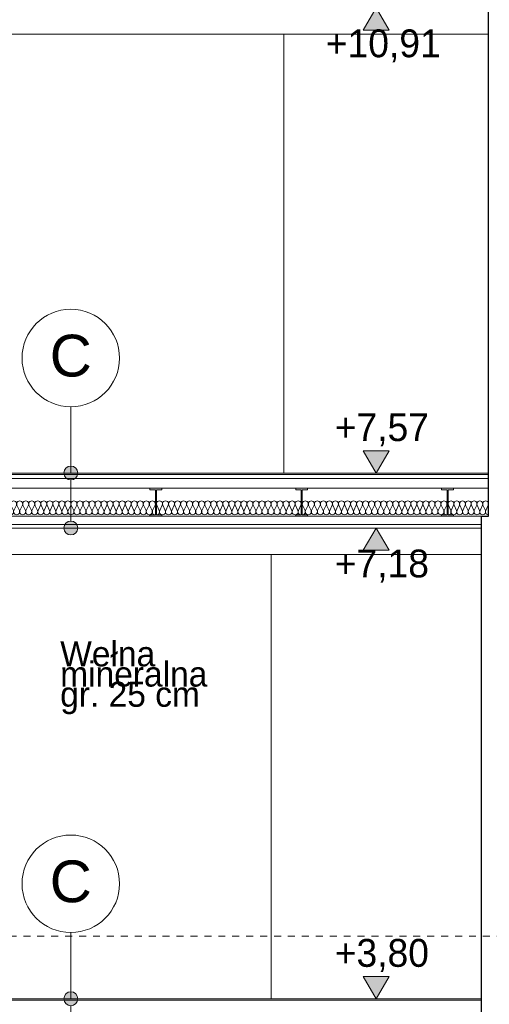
# Model space of a CAD drawing. Extents: x -396299 to -11759, y -15022 to 18278.
# Tile 92 of 205: x -190310 to -186938, y 303 to 7373. Entities that reach past the tile are written whole.
import ezdxf

# ---------------------------------------------------------------- set-up
doc = ezdxf.new("R2010")
doc.units = 0
doc.header["$MEASUREMENT"] = 0
doc.linetypes.add('Hidden Line', pattern=[100, 50, -50])
for name, color, linetype in [('Arch opisy', 7, 'Continuous'), ('Arch wymiary', 7, 'Continuous'), ('INWENT STROPY', 7, 'Continuous')]:
    doc.layers.add(name, color=color, linetype=linetype)
for name, color, linetype, lineweight in [('Arch opisy_Nr_Pióra__21', 7, 'Continuous', 13), ('Arch wymiary_Nr_Pióra__21', 7, 'Continuous', 13), ('INWENT STROPY_Nr_Pióra__21', 7, 'Continuous', 13), ('INWENT.ŚCIANY_Nr_Pióra__1', 7, 'Continuous', 25), ('INWENT.ŚCIANY_Nr_Pióra__5', 7, 'Continuous', 13)]:
    doc.layers.add(name, color=color, linetype=linetype, lineweight=lineweight)
for name, color, linetype, lineweight, true_color in [('Arch opisy_Nr_Pióra__3', 7, 'Continuous', 20, 0xff6600), ('INWENT STROPY_Nr_Pióra__2', 7, 'Continuous', 13, 0x7f7f7f), ('INWENT STROPY_Nr_Pióra__25', 7, 'Continuous', 15, 0x40a5ff), ('Inwentaryzacja Konst._Nr_Pióra__25', 7, 'Continuous', 15, 0x40a5ff)]:
    doc.layers.add(name, color=color, linetype=linetype, lineweight=lineweight, true_color=true_color)
doc.styles.add('GENERATED_STYLE_1', font='txt')
doc.styles.add('GENERATED_STYLE_3', font='txt')
doc.styles.add('GENERATED_STYLE_8', font='arial.ttf')

# ---------------------------------------------------------------- blocks, each defined once
blk = doc.blocks.new('Izolacja cieplna 14_22', base_point=(-188280.8, 3818.2))
at = {"layer": 'INWENT STROPY_Nr_Pióra__2', "linetype": 'Continuous'}
for p, q in [((-188279, 3888.4), (-188261, 3848)), ((-188257.3, 3848), (-188239.3, 3888.4)), ((-188235.7, 3888.4), (-188217.7, 3848)), ((-188214, 3848), (-188196, 3888.4)), ((-188192.4, 3888.4), (-188174.4, 3848)), ((-188170.7, 3848), (-188152.7, 3888.4)), ((-188149.1, 3888.4), (-188131.1, 3848)), ((-188127.4, 3848), (-188109.4, 3888.4)), ((-188105.8, 3888.4), (-188087.8, 3848)), ((-188084.1, 3848), (-188066.1, 3888.4)), ((-188062.5, 3888.4), (-188044.5, 3848)), ((-188040.8, 3848), (-188022.8, 3888.4)), ((-188019.2, 3888.4), (-188001.2, 3848)), ((-187997.5, 3848), (-187979.5, 3888.4)), ((-187975.9, 3888.4), (-187957.9, 3848)), ((-187954.2, 3848), (-187936.2, 3888.4)), ((-187932.6, 3888.4), (-187914.6, 3848)), ((-187910.9, 3848), (-187892.9, 3888.4)), ((-187889.3, 3888.4), (-187871.3, 3848)), ((-187867.6, 3848), (-187849.6, 3888.4)), ((-187846, 3888.4), (-187828, 3848)), ((-187824.3, 3848), (-187806.3, 3888.4)), ((-187802.7, 3888.4), (-187784.7, 3848)), ((-187781, 3848), (-187763, 3888.4)), ((-187759.4, 3888.4), (-187741.4, 3848)), ((-187737.7, 3848), (-187719.7, 3888.4)), ((-187716.1, 3888.4), (-187698.1, 3848)), ((-187694.4, 3848), (-187676.4, 3888.4)), ((-187672.8, 3888.4), (-187654.8, 3848)), ((-187651.1, 3848), (-187633.1, 3888.4)), ((-187629.5, 3888.4), (-187611.5, 3848)), ((-187607.8, 3848), (-187589.8, 3888.4)), ((-187586.2, 3888.4), (-187568.2, 3848)), ((-187564.5, 3848), (-187546.5, 3888.4)), ((-187542.9, 3888.4), (-187524.9, 3848)), ((-187521.2, 3848), (-187503.2, 3888.4)), ((-187499.6, 3888.4), (-187481.6, 3848)), ((-187477.9, 3848), (-187459.9, 3888.4)), ((-187456.3, 3888.4), (-187438.3, 3848)), ((-187434.6, 3848), (-187416.6, 3888.4)), ((-187413, 3888.4), (-187395, 3848)), ((-187391.3, 3848), (-187373.3, 3888.4)), ((-187369.7, 3888.4), (-187351.7, 3848)), ((-187348, 3848), (-187330, 3888.4)), ((-187326.4, 3888.4), (-187308.4, 3848)), ((-187304.7, 3848), (-187286.7, 3888.4)), ((-187283.1, 3888.4), (-187265.1, 3848)), ((-187261.4, 3848), (-187243.4, 3888.4))]:
    blk.add_line(p, q, dxfattribs=at)
for centre, start_param, end_param in [((-188259.1, 3896.9), 5.870392, 9.837571), ((-188215.8, 3896.9), 5.870392, 9.837571), ((-188172.5, 3896.9), 5.870392, 9.837571), ((-188129.2, 3896.9), 5.870392, 9.837571), ((-188085.9, 3896.9), 5.870392, 9.837571), ((-188042.6, 3896.9), 5.870392, 9.837571), ((-187999.3, 3896.9), 5.870392, 9.837571), ((-187956, 3896.9), 5.870392, 9.837571), ((-187912.7, 3896.9), 5.870392, 9.837571), ((-187869.4, 3896.9), 5.870392, 9.837571), ((-187826.1, 3896.9), 5.870392, 9.837571), ((-187782.8, 3896.9), 5.870392, 9.837571), ((-187739.5, 3896.9), 5.870392, 9.837571), ((-187696.2, 3896.9), 5.870392, 9.837571), ((-187652.9, 3896.9), 5.870392, 9.837571), ((-187609.6, 3896.9), 5.870392, 9.837571), ((-187566.3, 3896.9), 5.870392, 9.837571), ((-187523, 3896.9), 5.870392, 9.837571), ((-187479.7, 3896.9), 5.870392, 9.837571), ((-187436.4, 3896.9), 5.870392, 9.837571), ((-187393.1, 3896.9), 5.870392, 9.837571), ((-187349.8, 3896.9), 5.870392, 9.837571), ((-187306.5, 3896.9), 5.870392, 9.837571), ((-187263.2, 3896.9), 5.870392, 9.837571), ((-188280.8, 3839.4), 4.712389, 6.695979), ((-188237.5, 3839.4), 2.7288, 6.695979), ((-188194.2, 3839.4), 2.7288, 6.695979), ((-188150.9, 3839.4), 2.7288, 6.695979), ((-188107.6, 3839.4), 2.7288, 6.695979), ((-188064.3, 3839.4), 2.7288, 6.695979), ((-188021, 3839.4), 2.7288, 6.695979), ((-187977.7, 3839.4), 2.7288, 6.695979), ((-187934.4, 3839.4), 2.7288, 6.695979), ((-187891.1, 3839.4), 2.7288, 6.695979), ((-187847.8, 3839.4), 2.7288, 6.695979), ((-187804.5, 3839.4), 2.7288, 6.695979), ((-187761.2, 3839.4), 2.7288, 6.695979), ((-187717.9, 3839.4), 2.7288, 6.695979), ((-187674.6, 3839.4), 2.7288, 6.695979), ((-187631.3, 3839.4), 2.7288, 6.695979), ((-187588, 3839.4), 2.7288, 6.695979), ((-187544.7, 3839.4), 2.7288, 6.695979), ((-187501.4, 3839.4), 2.7288, 6.695979), ((-187458.1, 3839.4), 2.7288, 6.695979), ((-187414.8, 3839.4), 2.7288, 6.695979), ((-187371.5, 3839.4), 2.7288, 6.695979), ((-187328.2, 3839.4), 2.7288, 6.695979), ((-187284.9, 3839.4), 2.7288, 6.695979), ((-187241.6, 3839.4), 2.7288, 4.712389)]:
    blk.add_ellipse(centre, major_axis=(21.6, 0), ratio=0.982347, start_param=start_param, end_param=end_param, dxfattribs=at)
blk = doc.blocks.new('Izolacja cieplna 14_69', base_point=(-190375.2, 3818.2))
at = {"layer": 'INWENT STROPY_Nr_Pióra__2', "linetype": 'Continuous'}
for p, q in [((-190373.4, 3888.4), (-190355.4, 3848)), ((-190351.7, 3848), (-190333.7, 3888.4)), ((-190330.1, 3888.4), (-190312.1, 3848)), ((-190308.4, 3848), (-190290.4, 3888.4)), ((-190286.8, 3888.4), (-190268.8, 3848)), ((-190265.1, 3848), (-190247.1, 3888.4)), ((-190243.5, 3888.4), (-190225.5, 3848)), ((-190221.8, 3848), (-190203.8, 3888.4)), ((-190200.2, 3888.4), (-190182.2, 3848)), ((-190178.5, 3848), (-190160.5, 3888.4)), ((-190156.9, 3888.4), (-190138.9, 3848)), ((-190135.2, 3848), (-190117.2, 3888.4)), ((-190113.6, 3888.4), (-190095.6, 3848)), ((-190091.9, 3848), (-190073.9, 3888.4)), ((-190070.3, 3888.4), (-190052.3, 3848)), ((-190048.6, 3848), (-190030.6, 3888.4)), ((-190027, 3888.4), (-190009, 3848)), ((-190005.3, 3848), (-189987.3, 3888.4)), ((-189983.7, 3888.4), (-189965.7, 3848)), ((-189962, 3848), (-189944, 3888.4)), ((-189940.4, 3888.4), (-189922.4, 3848)), ((-189918.7, 3848), (-189900.7, 3888.4)), ((-189897.1, 3888.4), (-189879.1, 3848)), ((-189875.4, 3848), (-189857.4, 3888.4)), ((-189853.8, 3888.4), (-189835.8, 3848)), ((-189832.1, 3848), (-189814.1, 3888.4)), ((-189810.5, 3888.4), (-189792.5, 3848)), ((-189788.8, 3848), (-189770.8, 3888.4)), ((-189767.2, 3888.4), (-189749.2, 3848)), ((-189745.5, 3848), (-189727.5, 3888.4)), ((-189723.9, 3888.4), (-189705.9, 3848)), ((-189702.2, 3848), (-189684.2, 3888.4)), ((-189680.6, 3888.4), (-189662.6, 3848)), ((-189658.9, 3848), (-189640.9, 3888.4)), ((-189637.3, 3888.4), (-189619.3, 3848)), ((-189615.6, 3848), (-189597.6, 3888.4)), ((-189594, 3888.4), (-189576, 3848)), ((-189572.3, 3848), (-189554.3, 3888.4)), ((-189550.7, 3888.4), (-189532.7, 3848)), ((-189529, 3848), (-189511, 3888.4)), ((-189507.4, 3888.4), (-189489.4, 3848)), ((-189485.7, 3848), (-189467.7, 3888.4)), ((-189464.1, 3888.4), (-189446.1, 3848)), ((-189442.4, 3848), (-189424.4, 3888.4)), ((-189420.8, 3888.4), (-189402.8, 3848)), ((-189399.1, 3848), (-189381.1, 3888.4)), ((-189377.5, 3888.4), (-189359.5, 3848)), ((-189355.8, 3848), (-189337.8, 3888.4))]:
    blk.add_line(p, q, dxfattribs=at)
for centre, start_param, end_param in [((-190353.5, 3896.9), 5.870392, 9.837571), ((-190310.2, 3896.9), 5.870392, 9.837571), ((-190266.9, 3896.9), 5.870392, 9.837571), ((-190223.6, 3896.9), 5.870392, 9.837571), ((-190180.3, 3896.9), 5.870392, 9.837571), ((-190137, 3896.9), 5.870392, 9.837571), ((-190093.7, 3896.9), 5.870392, 9.837571), ((-190050.4, 3896.9), 5.870392, 9.837571), ((-190007.1, 3896.9), 5.870392, 9.837571), ((-189963.8, 3896.9), 5.870392, 9.837571), ((-189920.5, 3896.9), 5.870392, 9.837571), ((-189877.2, 3896.9), 5.870392, 9.837571), ((-189833.9, 3896.9), 5.870392, 9.837571), ((-189790.6, 3896.9), 5.870392, 9.837571), ((-189747.3, 3896.9), 5.870392, 9.837571), ((-189704, 3896.9), 5.870392, 9.837571), ((-189660.7, 3896.9), 5.870392, 9.837571), ((-189617.4, 3896.9), 5.870392, 9.837571), ((-189574.1, 3896.9), 5.870392, 9.837571), ((-189530.8, 3896.9), 5.870392, 9.837571), ((-189487.5, 3896.9), 5.870392, 9.837571), ((-189444.2, 3896.9), 5.870392, 9.837571), ((-189400.9, 3896.9), 5.870392, 9.837571), ((-189357.6, 3896.9), 5.870392, 9.837571), ((-190375.2, 3839.4), 4.712389, 6.695979), ((-190331.9, 3839.4), 2.7288, 6.695979), ((-190288.6, 3839.4), 2.7288, 6.695979), ((-190245.3, 3839.4), 2.7288, 6.695979), ((-190202, 3839.4), 2.7288, 6.695979), ((-190158.7, 3839.4), 2.7288, 6.695979), ((-190115.4, 3839.4), 2.7288, 6.695979), ((-190072.1, 3839.4), 2.7288, 6.695979), ((-190028.8, 3839.4), 2.7288, 6.695979), ((-189985.5, 3839.4), 2.7288, 6.695979), ((-189942.2, 3839.4), 2.7288, 6.695979), ((-189898.9, 3839.4), 2.7288, 6.695979), ((-189855.6, 3839.4), 2.7288, 6.695979), ((-189812.3, 3839.4), 2.7288, 6.695979), ((-189769, 3839.4), 2.7288, 6.695979), ((-189725.7, 3839.4), 2.7288, 6.695979), ((-189682.4, 3839.4), 2.7288, 6.695979), ((-189639.1, 3839.4), 2.7288, 6.695979), ((-189595.8, 3839.4), 2.7288, 6.695979), ((-189552.5, 3839.4), 2.7288, 6.695979), ((-189509.2, 3839.4), 2.7288, 6.695979), ((-189465.9, 3839.4), 2.7288, 6.695979), ((-189422.6, 3839.4), 2.7288, 6.695979), ((-189379.3, 3839.4), 2.7288, 6.695979), ((-189336, 3839.4), 2.7288, 4.712389)]:
    blk.add_ellipse(centre, major_axis=(21.6, 0), ratio=0.982347, start_param=start_param, end_param=end_param, dxfattribs=at)
blk = doc.blocks.new('Izolacja cieplna 14_70', base_point=(-189328, 3818.2))
at = {"layer": 'INWENT STROPY_Nr_Pióra__2', "linetype": 'Continuous'}
for p, q in [((-189326.2, 3888.4), (-189308.2, 3848)), ((-189304.5, 3848), (-189286.5, 3888.4)), ((-189282.9, 3888.4), (-189264.9, 3848)), ((-189261.2, 3848), (-189243.2, 3888.4)), ((-189239.6, 3888.4), (-189221.6, 3848)), ((-189217.9, 3848), (-189199.9, 3888.4)), ((-189196.3, 3888.4), (-189178.3, 3848)), ((-189174.6, 3848), (-189156.6, 3888.4)), ((-189153, 3888.4), (-189135, 3848)), ((-189131.3, 3848), (-189113.3, 3888.4)), ((-189109.7, 3888.4), (-189091.7, 3848)), ((-189088, 3848), (-189070, 3888.4)), ((-189066.4, 3888.4), (-189048.4, 3848)), ((-189044.7, 3848), (-189026.7, 3888.4)), ((-189023.1, 3888.4), (-189005.1, 3848)), ((-189001.4, 3848), (-188983.4, 3888.4)), ((-188979.8, 3888.4), (-188961.8, 3848)), ((-188958.1, 3848), (-188940.1, 3888.4)), ((-188936.5, 3888.4), (-188918.5, 3848)), ((-188914.8, 3848), (-188896.8, 3888.4)), ((-188893.2, 3888.4), (-188875.2, 3848)), ((-188871.5, 3848), (-188853.5, 3888.4)), ((-188849.9, 3888.4), (-188831.9, 3848)), ((-188828.2, 3848), (-188810.2, 3888.4)), ((-188806.6, 3888.4), (-188788.6, 3848)), ((-188784.9, 3848), (-188766.9, 3888.4)), ((-188763.3, 3888.4), (-188745.3, 3848)), ((-188741.6, 3848), (-188723.6, 3888.4)), ((-188720, 3888.4), (-188702, 3848)), ((-188698.3, 3848), (-188680.3, 3888.4)), ((-188676.7, 3888.4), (-188658.7, 3848)), ((-188655, 3848), (-188637, 3888.4)), ((-188633.4, 3888.4), (-188615.4, 3848)), ((-188611.7, 3848), (-188593.7, 3888.4)), ((-188590.1, 3888.4), (-188572.1, 3848)), ((-188568.4, 3848), (-188550.4, 3888.4)), ((-188546.8, 3888.4), (-188528.8, 3848)), ((-188525.1, 3848), (-188507.1, 3888.4)), ((-188503.5, 3888.4), (-188485.5, 3848)), ((-188481.8, 3848), (-188463.8, 3888.4)), ((-188460.2, 3888.4), (-188442.2, 3848)), ((-188438.5, 3848), (-188420.5, 3888.4)), ((-188416.9, 3888.4), (-188398.9, 3848)), ((-188395.2, 3848), (-188377.2, 3888.4)), ((-188373.6, 3888.4), (-188355.6, 3848)), ((-188351.9, 3848), (-188333.9, 3888.4)), ((-188330.3, 3888.4), (-188312.3, 3848)), ((-188308.6, 3848), (-188290.6, 3888.4))]:
    blk.add_line(p, q, dxfattribs=at)
for centre, start_param, end_param in [((-189306.3, 3896.9), 5.870392, 9.837571), ((-189263, 3896.9), 5.870392, 9.837571), ((-189219.7, 3896.9), 5.870392, 9.837571), ((-189176.4, 3896.9), 5.870392, 9.837571), ((-189133.1, 3896.9), 5.870392, 9.837571), ((-189089.8, 3896.9), 5.870392, 9.837571), ((-189046.5, 3896.9), 5.870392, 9.837571), ((-189003.2, 3896.9), 5.870392, 9.837571), ((-188959.9, 3896.9), 5.870392, 9.837571), ((-188916.6, 3896.9), 5.870392, 9.837571), ((-188873.3, 3896.9), 5.870392, 9.837571), ((-188830, 3896.9), 5.870392, 9.837571), ((-188786.7, 3896.9), 5.870392, 9.837571), ((-188743.4, 3896.9), 5.870392, 9.837571), ((-188700.1, 3896.9), 5.870392, 9.837571), ((-188656.8, 3896.9), 5.870392, 9.837571), ((-188613.5, 3896.9), 5.870392, 9.837571), ((-188570.2, 3896.9), 5.870392, 9.837571), ((-188526.9, 3896.9), 5.870392, 9.837571), ((-188483.6, 3896.9), 5.870392, 9.837571), ((-188440.3, 3896.9), 5.870392, 9.837571), ((-188397, 3896.9), 5.870392, 9.837571), ((-188353.7, 3896.9), 5.870392, 9.837571), ((-188310.4, 3896.9), 5.870392, 9.837571), ((-189328, 3839.4), 4.712389, 6.695979), ((-189284.7, 3839.4), 2.7288, 6.695979), ((-189241.4, 3839.4), 2.7288, 6.695979), ((-189198.1, 3839.4), 2.7288, 6.695979), ((-189154.8, 3839.4), 2.7288, 6.695979), ((-189111.5, 3839.4), 2.7288, 6.695979), ((-189068.2, 3839.4), 2.7288, 6.695979), ((-189024.9, 3839.4), 2.7288, 6.695979), ((-188981.6, 3839.4), 2.7288, 6.695979), ((-188938.3, 3839.4), 2.7288, 6.695979), ((-188895, 3839.4), 2.7288, 6.695979), ((-188851.7, 3839.4), 2.7288, 6.695979), ((-188808.4, 3839.4), 2.7288, 6.695979), ((-188765.1, 3839.4), 2.7288, 6.695979), ((-188721.8, 3839.4), 2.7288, 6.695979), ((-188678.5, 3839.4), 2.7288, 6.695979), ((-188635.2, 3839.4), 2.7288, 6.695979), ((-188591.9, 3839.4), 2.7288, 6.695979), ((-188548.6, 3839.4), 2.7288, 6.695979), ((-188505.3, 3839.4), 2.7288, 6.695979), ((-188462, 3839.4), 2.7288, 6.695979), ((-188418.7, 3839.4), 2.7288, 6.695979), ((-188375.4, 3839.4), 2.7288, 6.695979), ((-188332.1, 3839.4), 2.7288, 6.695979), ((-188288.8, 3839.4), 2.7288, 4.712389)]:
    blk.add_ellipse(centre, major_axis=(21.6, 0), ratio=0.982347, start_param=start_param, end_param=end_param, dxfattribs=at)
blk = doc.blocks.new('Izolacja cieplna 14_71', base_point=(-187233.6, 3818.2))
at = {"layer": 'INWENT STROPY_Nr_Pióra__2', "linetype": 'Continuous'}
for p, q in [((-187231.9, 3888.4), (-187214.6, 3848)), ((-187211.1, 3848), (-187193.9, 3888.4)), ((-187190.4, 3888.4), (-187173.2, 3848)), ((-187169.7, 3848), (-187152.5, 3888.4)), ((-187149, 3888.4), (-187131.8, 3848)), ((-187128.3, 3848), (-187111, 3888.4)), ((-187107.6, 3888.4), (-187090.3, 3848)), ((-187086.9, 3848), (-187069.6, 3888.4)), ((-187066.1, 3888.4), (-187048.9, 3848)), ((-187045.4, 3848), (-187028.2, 3888.4)), ((-187024.7, 3888.4), (-187007.5, 3848)), ((-187004, 3848), (-186986.8, 3888.4)), ((-186983.3, 3888.4), (-186966, 3848)), ((-186962.6, 3848), (-186945.3, 3888.4))]:
    blk.add_line(p, q, dxfattribs=at)
for centre, start_param, end_param in [((-187212.9, 3896.9), 4.299595, 8.266775), ((-187171.5, 3896.9), 4.299595, 8.266775), ((-187130, 3896.9), 4.299595, 8.266775), ((-187088.6, 3896.9), 4.299595, 8.266775), ((-187047.2, 3896.9), 4.299595, 8.266775), ((-187005.7, 3896.9), 4.299595, 8.266775), ((-186964.3, 3896.9), 4.299595, 8.266775), ((-187233.6, 3839.4), 3.141593, 5.125182), ((-187192.2, 3839.4), 1.158004, 5.125183), ((-187150.7, 3839.4), 1.158004, 5.125183), ((-187109.3, 3839.4), 1.158004, 5.125183), ((-187067.9, 3839.4), 1.158004, 5.125183), ((-187026.5, 3839.4), 1.158004, 5.125183), ((-186985, 3839.4), 1.158004, 5.125183), ((-186943.6, 3839.4), 1.158004, 3.141593)]:
    blk.add_ellipse(centre, major_axis=(0, 21.3), ratio=0.973974, start_param=start_param, end_param=end_param, dxfattribs=at)
blk = doc.blocks.new('Linia_7', base_point=(-189943.2, 3723.2))
at = {"layer": 'Arch opisy_Nr_Pióra__21', "linetype": 'Continuous'}
for points in [[(-189893.2, 4118.2), (-189897, 4137.3), (-189907.8, 4153.5), (-189924, 4164.4), (-189943.2, 4168.2), (-189962.3, 4164.4), (-189978.5, 4153.5), (-189989.4, 4137.3), (-189993.2, 4118.2), (-189989.4, 4099), (-189978.5, 4082.8), (-189962.3, 4072), (-189943.2, 4068.2), (-189924, 4072), (-189907.8, 4082.8), (-189897, 4099)], [(-189893.2, 3723.2), (-189897, 3742.3), (-189907.8, 3758.5), (-189924, 3769.4), (-189943.2, 3773.2), (-189962.3, 3769.4), (-189978.5, 3758.5), (-189989.4, 3742.3), (-189993.2, 3723.2), (-189989.4, 3704), (-189978.5, 3687.8), (-189962.3, 3677), (-189943.2, 3673.2), (-189924, 3677), (-189907.8, 3687.8), (-189897, 3704)]]:
    blk.add_hatch(color=256, dxfattribs=at).paths.add_polyline_path(points, flags=0)
blk.add_line((-189943.2, 3773.2), (-189943.2, 4068.2), dxfattribs=at)
for centre in [(-189943.2, 4118.2), (-189943.2, 3723.2)]:
    blk.add_circle(centre, 50, dxfattribs=at)
blk = doc.blocks.new('Linia_8', base_point=(-189943.2, 4118.2))
at = {"layer": 'Arch opisy_Nr_Pióra__21', "linetype": 'Continuous'}
blk.add_line((-189943.2, 4118.2), (-189943.2, 4593.8), dxfattribs=at)
blk.add_circle((-189943.2, 4943.8), 350, dxfattribs=at)
blk = doc.blocks.new('Linia_9', base_point=(-189943.2, -51.8))
at = {"layer": 'Arch opisy_Nr_Pióra__21', "linetype": 'Continuous'}
for points in [[(-189893.2, 343.2), (-189897, 362.3), (-189907.8, 378.5), (-189924, 389.4), (-189943.2, 393.2), (-189962.3, 389.4), (-189978.5, 378.5), (-189989.4, 362.3), (-189993.2, 343.2), (-189989.4, 324), (-189978.5, 307.8), (-189962.3, 297), (-189943.2, 293.2), (-189924, 297), (-189907.8, 307.8), (-189897, 324)], [(-189893.2, -51.8), (-189897, -32.7), (-189907.8, -16.5), (-189924, -5.6), (-189943.2, -1.8), (-189962.3, -5.6), (-189978.5, -16.5), (-189989.4, -32.7), (-189993.2, -51.8), (-189989.4, -71), (-189978.5, -87.2), (-189962.3, -98), (-189943.2, -101.8), (-189924, -98), (-189907.8, -87.2), (-189897, -71)]]:
    blk.add_hatch(color=256, dxfattribs=at).paths.add_polyline_path(points, flags=0)
blk.add_line((-189943.2, -1.8), (-189943.2, 293.2), dxfattribs=at)
for centre in [(-189943.2, 343.2), (-189943.2, -51.8)]:
    blk.add_circle(centre, 50, dxfattribs=at)
blk = doc.blocks.new('Linia_10', base_point=(-189943.2, 343.2))
at = {"layer": 'Arch opisy_Nr_Pióra__21', "linetype": 'Continuous'}
blk.add_line((-189943.2, 343.2), (-189943.2, 818.8), dxfattribs=at)
blk.add_circle((-189943.2, 1168.8), 350, dxfattribs=at)
blk = doc.blocks.new('Linia_164', base_point=(-193383.6, 793.2))
at = {"layer": 'Arch opisy_Nr_Pióra__3', "linetype": 'Hidden Line'}
blk.add_line((-193383.6, 793.2), (-178503.6, 793.2), dxfattribs=at)
blk = doc.blocks.new('Wymiary_43', base_point=(-187750.4, 7458.2))
at = {"layer": 'Arch wymiary_Nr_Pióra__21', "linetype": 'Continuous'}
blk.add_hatch(color=256, dxfattribs=at).paths.add_polyline_path([(-187750.4, 7458.2), (-187843.2, 7298.2), (-187657.6, 7298.2)], flags=0)
for p, q in [((-187750.4, 7458.2), (-187870.4, 7458.2)), ((-187750.4, 7458.2), (-187843.2, 7298.2)), ((-187750.4, 7458.2), (-187630.4, 7458.2)), ((-187657.6, 7298.2), (-187750.4, 7458.2)), ((-187843.2, 7298.2), (-187657.6, 7298.2))]:
    blk.add_line(p, q, dxfattribs=at)
at = {"layer": 'Arch wymiary_Nr_Pióra__21', "insert": (-188111.9, 7066.2), "char_height": 200, "attachment_point": 7, "style": 'GENERATED_STYLE_1'}
blk.add_mtext('{+10,91}', dxfattribs=at)
blk = doc.blocks.new('Wymiary_44', base_point=(-187750.4, 3723.2))
at = {"layer": 'Arch wymiary_Nr_Pióra__21', "linetype": 'Continuous'}
blk.add_hatch(color=256, dxfattribs=at).paths.add_polyline_path([(-187750.4, 3723.2), (-187843.2, 3563.2), (-187657.6, 3563.2)], flags=0)
for p, q in [((-187750.4, 3723.2), (-187870.4, 3723.2)), ((-187750.4, 3723.2), (-187843.2, 3563.2)), ((-187750.4, 3723.2), (-187630.4, 3723.2)), ((-187657.6, 3563.2), (-187750.4, 3723.2)), ((-187843.2, 3563.2), (-187657.6, 3563.2))]:
    blk.add_line(p, q, dxfattribs=at)
at = {"layer": 'Arch wymiary_Nr_Pióra__21', "insert": (-188047.9, 3331.2), "char_height": 200, "attachment_point": 7, "style": 'GENERATED_STYLE_1'}
blk.add_mtext('{+7,18}', dxfattribs=at)
blk = doc.blocks.new('Wymiary_47', base_point=(-187750.4, 343.2))
at = {"layer": 'Arch wymiary_Nr_Pióra__21', "linetype": 'Continuous'}
blk.add_hatch(color=256, dxfattribs=at).paths.add_polyline_path([(-187750.4, 343.2), (-187843.2, 503.2), (-187657.6, 503.2)], flags=0)
for p, q in [((-187750.4, 343.2), (-187843.2, 503.2)), ((-187843.2, 503.2), (-187657.6, 503.2)), ((-187657.6, 503.2), (-187750.4, 343.2)), ((-187750.4, 343.2), (-187870.4, 343.2)), ((-187750.4, 343.2), (-187630.4, 343.2))]:
    blk.add_line(p, q, dxfattribs=at)
at = {"layer": 'Arch wymiary_Nr_Pióra__21', "insert": (-188047.9, 535.2), "char_height": 200, "attachment_point": 7, "style": 'GENERATED_STYLE_1'}
blk.add_mtext('{+3,80}', dxfattribs=at)
blk = doc.blocks.new('Wymiary_48', base_point=(-187750.4, 4118.2))
at = {"layer": 'Arch wymiary_Nr_Pióra__21', "linetype": 'Continuous'}
blk.add_hatch(color=256, dxfattribs=at).paths.add_polyline_path([(-187750.4, 4118.2), (-187843.2, 4278.2), (-187657.6, 4278.2)], flags=0)
for p, q in [((-187750.4, 4118.2), (-187843.2, 4278.2)), ((-187843.2, 4278.2), (-187657.6, 4278.2)), ((-187657.6, 4278.2), (-187750.4, 4118.2)), ((-187750.4, 4118.2), (-187870.4, 4118.2)), ((-187750.4, 4118.2), (-187630.4, 4118.2))]:
    blk.add_line(p, q, dxfattribs=at)
at = {"layer": 'Arch wymiary_Nr_Pióra__21', "insert": (-188047.9, 4310.2), "char_height": 200, "attachment_point": 7, "style": 'GENERATED_STYLE_1'}
blk.add_mtext('{+7,57}', dxfattribs=at)

msp = doc.modelspace()

# ---------------------------------------------------------------- linework, layer by layer
at = {"layer": 'INWENT STROPY_Nr_Pióra__2', "linetype": 'Continuous'}
for p, q in [((-188413.6, 7268.2), (-186943.6, 7268.2)), ((-188503.6, 3533.2), (-186993.6, 3533.2))]:
    msp.add_line(p, q, dxfattribs=at)
at = {"layer": 'INWENT STROPY_Nr_Pióra__21', "linetype": 'Continuous'}
for p, q in [((-186943.6, 4118.2), (-192663.6, 4118.2)), ((-186943.6, 4108.2), (-192663.6, 4108.2)), ((-186943.6, 4078.2), (-192663.6, 4078.2)), ((-186993.6, 3748.2), (-192493.6, 3748.2)), ((-186993.6, 3723.2), (-192493.6, 3723.2)), ((-186993.6, 343.2), (-192493.6, 343.2)), ((-186993.6, 333.2), (-192493.6, 333.2))]:
    msp.add_line(p, q, dxfattribs=at)
at = {"layer": 'INWENT STROPY_Nr_Pióra__25', "linetype": 'Continuous'}
for p, q in [((-189289.5, 4008.2), (-189374.5, 4008.2)), ((-189374.5, 3998.2), (-189374.5, 4008.2)), ((-189336, 3998.2), (-189374.5, 3998.2)), ((-189336, 3818.2), (-189336, 3998.2)), ((-189289.5, 3998.2), (-189328, 3998.2)), ((-189328, 3818.2), (-189328, 3998.2)), ((-189289.5, 3998.2), (-189289.5, 4008.2)), ((-188242.3, 4008.2), (-188327.3, 4008.2)), ((-188327.3, 3998.2), (-188327.3, 4008.2)), ((-188288.8, 3998.2), (-188327.3, 3998.2)), ((-188288.8, 3818.2), (-188288.8, 3998.2)), ((-188242.3, 3998.2), (-188280.8, 3998.2)), ((-188280.8, 3818.2), (-188280.8, 3998.2)), ((-188242.3, 3998.2), (-188242.3, 4008.2)), ((-187195.1, 4008.2), (-187280.1, 4008.2)), ((-187280.1, 3998.2), (-187280.1, 4008.2)), ((-187241.6, 3998.2), (-187280.1, 3998.2)), ((-187241.6, 3818.2), (-187241.6, 3998.2)), ((-187195.1, 3998.2), (-187233.6, 3998.2)), ((-187233.6, 3818.2), (-187233.6, 3998.2)), ((-187195.1, 3998.2), (-187195.1, 4008.2)), ((-189336, 3818.2), (-189374.5, 3818.2)), ((-189374.5, 3808.2), (-189374.5, 3818.2)), ((-189289.5, 3818.2), (-189328, 3818.2)), ((-189289.5, 3818.2), (-189289.5, 3808.2)), ((-188327.3, 3808.2), (-188327.3, 3818.2)), ((-188288.8, 3818.2), (-188327.3, 3818.2)), ((-188242.3, 3818.2), (-188280.8, 3818.2)), ((-188242.3, 3818.2), (-188242.3, 3808.2)), ((-187280.1, 3808.2), (-187280.1, 3818.2)), ((-187241.6, 3818.2), (-187280.1, 3818.2)), ((-187195.1, 3818.2), (-187233.6, 3818.2)), ((-187195.1, 3818.2), (-187195.1, 3808.2)), ((-189289.5, 3808.2), (-189374.5, 3808.2)), ((-188242.3, 3808.2), (-188327.3, 3808.2)), ((-187195.1, 3808.2), (-187280.1, 3808.2))]:
    msp.add_line(p, q, dxfattribs=at)
at = {"layer": 'INWENT.ŚCIANY_Nr_Pióra__1', "linetype": 'Continuous'}
for p, q in [((-186943.6, 3808.2), (-186943.6, 10793.2)), ((-186993.6, 233.2), (-186993.6, 3808.2)), ((-186993.6, 3808.2), (-186943.6, 3808.2))]:
    msp.add_line(p, q, dxfattribs=at)
at = {"layer": 'INWENT.ŚCIANY_Nr_Pióra__5', "linetype": 'Continuous'}
for p, q in [((-191853.6, 7268.2), (-188413.6, 7268.2)), ((-188413.6, 4118.2), (-188413.6, 7268.2)), ((-191903.6, 3533.2), (-188503.6, 3533.2)), ((-188503.6, 343.2), (-188503.6, 3533.2))]:
    msp.add_line(p, q, dxfattribs=at)
at = {"layer": 'Inwentaryzacja Konst._Nr_Pióra__25', "linetype": 'Continuous'}
for p, q in [((-186943.6, 4008.2), (-192663.6, 4008.2)), ((-186993.6, 3808.2), (-192493.6, 3808.2))]:
    msp.add_line(p, q, dxfattribs=at)

# ---------------------------------------------------------------- block references
at = {"layer": 'Arch opisy', "linetype": 'Continuous'}
for name, p in [('Linia_8', (-189943.2, 4118.2)), ('Linia_7', (-189943.2, 3723.2)), ('Linia_10', (-189943.2, 343.2)), ('Linia_9', (-189943.2, -51.8))]:
    msp.add_blockref(name, p, dxfattribs=at)
at = {"layer": 'Arch opisy', "color": 30, "linetype": 'Hidden Line', "lineweight": 20, "true_color": 0xff6600}
msp.add_blockref('Linia_164', (-193383.6, 793.2), dxfattribs=at)
at = {"layer": 'Arch wymiary', "linetype": 'Continuous'}
for name, p in [('Wymiary_43', (-187750.4, 7458.2)), ('Wymiary_48', (-187750.4, 4118.2)), ('Wymiary_44', (-187750.4, 3723.2)), ('Wymiary_47', (-187750.4, 343.2))]:
    msp.add_blockref(name, p, dxfattribs=at)
at = {"layer": 'INWENT STROPY', "color": 104, "linetype": 'Continuous', "lineweight": 20, "true_color": 0x029e21}
for name, p in [('Izolacja cieplna 14_69', (-190375.2, 3818.2)), ('Izolacja cieplna 14_70', (-189328, 3818.2)), ('Izolacja cieplna 14_22', (-188280.8, 3818.2)), ('Izolacja cieplna 14_71', (-187233.6, 3818.2))]:
    msp.add_blockref(name, p, dxfattribs=at)

# ---------------------------------------------------------------- texts
at = {"layer": 'Arch opisy_Nr_Pióra__21', "linetype": 'Continuous', "char_height": 300, "attachment_point": 2, "style": 'GENERATED_STYLE_8'}
for insert in [(-189943.2, 5111), (-189943.2, 1336)]:
    msp.add_mtext('{C}', dxfattribs=dict(at, insert=insert))
at = {"layer": 'Arch opisy_Nr_Pióra__3', "linetype": 'Continuous', "insert": (-190019.3, 2647.5), "char_height": 180, "width": 1650.08, "attachment_point": 4, "line_spacing_factor": 0.483535, "style": 'GENERATED_STYLE_3'}
msp.add_mtext('{Wełna mineralna\\Pgr. 25 cm}', dxfattribs=at)

doc.saveas('drawing.dxf')
